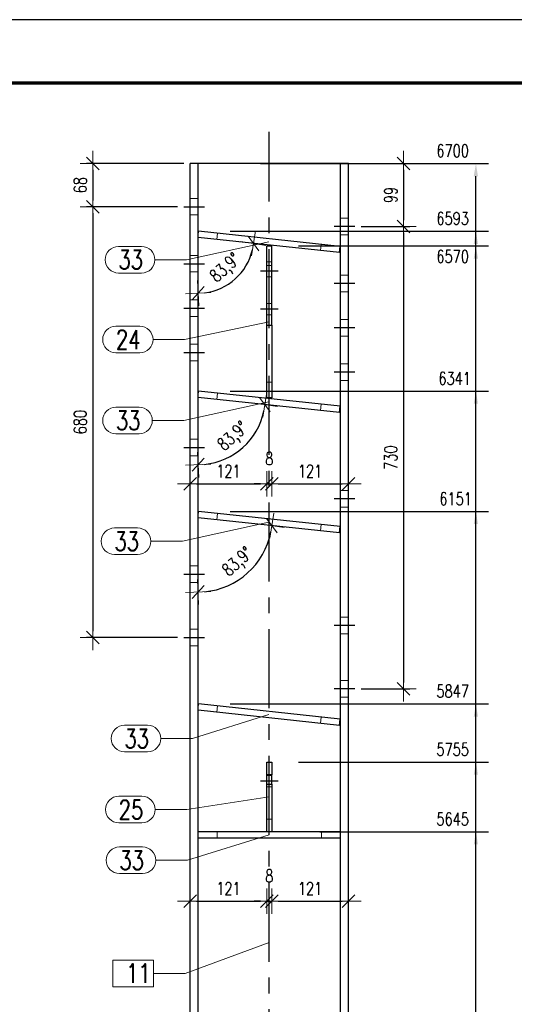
# Model space of a CAD drawing. Header units: millimetres. Extents: x 2097 to 3301, y 14853 to 15503.
# Tile 35 of 97: x 2279 to 2357, y 15319 to 15475. Entities that reach past the tile are written whole.
import ezdxf

# ---------------------------------------------------------------- set-up
doc = ezdxf.new("R2010")
doc.units = ezdxf.units.MM
doc.header["$LTSCALE"] = 10
doc.linetypes.add('HIDDEN', pattern=[0.375, 0.25, -0.125])
doc.linetypes.add('MITTE', pattern=[2, 1.25, -0.25, 0.25, -0.25])
doc.layers.get('Defpoints').update_dxf_attribs({"color": 1})
doc.layers.add('_FORMATKA', color=8, linetype='Continuous', plot=False)
for name, color, linetype, lineweight in [('_RAMKA', 7, 'Continuous', 35), ('PS_DIM', 4, 'Continuous', 13), ('PS_Hidden', 2, 'HIDDEN', 9), ('PS_Pos', 1, 'Continuous', 15), ('PS_SOLID', 7, 'Continuous', 30)]:
    doc.layers.add(name, color=color, linetype=linetype, lineweight=lineweight)
doc.layers.add('PS_MID', color=5, linetype='MITTE')
doc.layers.add('PS_SHAPE', color=3, linetype='Continuous')
doc.styles.add('simplex', font='simplex.shx', dxfattribs={"width": 0.75})
doc.dimstyles.new('1_10_GŁ_DS1-LS10', dxfattribs={"dimtxt": 2, "dimasz": 2, "dimexe": 2, "dimexo": 5, "dimgap": 1, "dimtad": 1, "dimjust": 4, "dimdec": 0, "dimlfac": 10, "dimtxsty": 'simplex', "dimblk1": 'NONE', "dimsah": 1, "dimcen": 2, "dimclrd": 256, "dimclre": 256, "dimclrt": 3, "dimadec": 1, "dimazin": 0, "dimtfac": 1, "dimtdec": 0, "dimtmove": 2, "dimatfit": 3, "dimfxl": 1, "dimarcsym": 0})
doc.dimstyles.new('1_10_PRZ', dxfattribs={"dimtxt": 2, "dimasz": 1, "dimexe": 2, "dimexo": 5, "dimgap": 1, "dimtad": 1, "dimdec": 0, "dimlfac": 10, "dimtxsty": 'simplex', "dimblk": 'dimznak', "dimcen": 2, "dimse1": 1, "dimse2": 1, "dimclrt": 3, "dimadec": 1, "dimazin": 0, "dimtfac": 1, "dimtdec": 0, "dimtix": 1, "dimtmove": 2, "dimatfit": 3, "dimldrblk": 'dim-grot', "dimfxl": 1, "dimarcsym": 0})
doc.dimstyles.new('1_10_SC', dxfattribs={"dimtxt": 2, "dimasz": 1, "dimexe": 1, "dimexo": 1, "dimgap": 1, "dimtad": 1, "dimdec": 0, "dimlfac": 10, "dimtxsty": 'simplex', "dimblk": 'dimznak', "dimcen": 2, "dimclrd": 256, "dimclre": 256, "dimclrt": 3, "dimadec": 1, "dimazin": 0, "dimtfac": 1, "dimtdec": 0, "dimtix": 1, "dimtmove": 2, "dimatfit": 3, "dimldrblk": 'dim-grot', "dimfxl": 1, "dimarcsym": 0})

# ---------------------------------------------------------------- blocks, each defined once
blk = doc.blocks.new('dimznak')
at = {"color": 0}
for points in [[(0, 2), (0, -2)], [(-2, 0), (2, 0)]]:
    blk.add_lwpolyline(points, dxfattribs=at)
at = {"color": 2}
blk.add_lwpolyline([(1, 1), (-1, -1)], dxfattribs=at)
blk = doc.blocks.new('*D1294')
at = {"layer": 'Defpoints', "color": 0, "transparency": 16777216}
for p in [(2307.35, 15451.91), (2307.35, 15440.23), (2329.69, 15437.85), (2311.48, 15432.46), (2307.35, 15325.91)]:
    blk.add_point(p, dxfattribs=at)
at = {"layer": 'PS_DIM', "color": 0, "lineweight": -2, "transparency": 16777216}
blk.add_arc((2307.35, 15440.23), 8.79, 276.5191, 347.3889, dxfattribs=at)
for p, rotation in [((2316.1, 15439.3), 80.64844954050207), ((2307.35, 15431.44), 183.2595476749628)]:
    blk.add_blockref('dimznak', p, dxfattribs=dict(at, rotation=rotation))
at = {"layer": 'PS_DIM', "color": 3, "transparency": 16777216, "insert": (2311.77, 15435.32), "char_height": 2, "attachment_point": 5, "rotation": 41.954, "style": 'simplex'}
blk.add_mtext('83,9°', dxfattribs=at)
blk = doc.blocks.new('dim-grot')
blk.add_hatch(color=256).paths.add_polyline_path([(0, 0), (-2, 0.5), (-2, -0.5)])
blk.add_lwpolyline([(0, 0), (-2, 0.5), (-2, -0.5), (0, 0)])
blk = doc.blocks.new('*D1295')
at = {"layer": 'Defpoints', "color": 0, "transparency": 16777216}
for p in [(2307.35, 15451.91), (2307.35, 15414.98), (2329.69, 15412.6), (2312.33, 15405.61), (2307.35, 15325.91)]:
    blk.add_point(p, dxfattribs=at)
at = {"layer": 'PS_DIM', "color": 0, "lineweight": -2, "transparency": 16777216}
blk.add_arc((2307.35, 15414.98), 10.61, 275.402, 348.506, dxfattribs=at)
for p, rotation in [((2317.91, 15413.85), 81.2070083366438), ((2307.35, 15404.37), 182.7009888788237)]:
    blk.add_blockref('dimznak', p, dxfattribs=dict(at, rotation=rotation))
at = {"layer": 'PS_DIM', "color": 3, "transparency": 16777216, "insert": (2312.98, 15408.72), "char_height": 2, "attachment_point": 5, "rotation": 41.954, "style": 'simplex'}
blk.add_mtext('83,9°', dxfattribs=at)
blk = doc.blocks.new('*D1296')
at = {"layer": 'Defpoints', "color": 0, "transparency": 16777216}
for p in [(2307.35, 15451.91), (2307.35, 15395.98), (2329.69, 15393.6), (2312.85, 15385.64), (2307.35, 15325.91)]:
    blk.add_point(p, dxfattribs=at)
at = {"layer": 'PS_DIM', "color": 0, "lineweight": -2, "transparency": 16777216}
blk.add_arc((2307.35, 15395.98), 11.71, 274.8959, 349.0121, dxfattribs=at)
for p, rotation in [((2319, 15394.74), 81.46004327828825), ((2307.35, 15384.27), 182.4479539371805)]:
    blk.add_blockref('dimznak', p, dxfattribs=dict(at, rotation=rotation))
at = {"layer": 'PS_DIM', "color": 3, "transparency": 16777216, "insert": (2313.72, 15388.9), "char_height": 2, "attachment_point": 5, "rotation": 41.954, "style": 'simplex'}
blk.add_mtext('83,9°', dxfattribs=at)
blk = doc.blocks.new('*D1297')
at = {"layer": 'Defpoints', "color": 0, "transparency": 16777216}
for p in [(2306.1, 15418.83), (2318.2, 15419.75), (2318.2, 15401.36)]:
    blk.add_point(p, dxfattribs=at)
at = {"layer": 'PS_DIM', "color": 0, "lineweight": -2, "transparency": 16777216}
blk.add_line((2307.1, 15401.36), (2317.2, 15401.36), dxfattribs=at)
at = {"layer": 'PS_DIM', "color": 0, "lineweight": -2, "transparency": 16777216, "rotation": 180}
blk.add_blockref('dimznak', (2306.1, 15401.36), dxfattribs=at)
at = {"layer": 'PS_DIM', "color": 0, "lineweight": -2, "transparency": 16777216}
blk.add_blockref('dimznak', (2318.2, 15401.36), dxfattribs=at)
at = {"layer": 'PS_DIM', "color": 3, "transparency": 16777216, "insert": (2312.15, 15403.36), "char_height": 2, "attachment_point": 5, "style": 'simplex'}
blk.add_mtext('121', dxfattribs=at)
blk = doc.blocks.new('*D1298')
at = {"layer": 'Defpoints', "color": 0, "transparency": 16777216}
for p in [(2318.2, 15419.75), (2319, 15418.97), (2319, 15401.36)]:
    blk.add_point(p, dxfattribs=at)
at = {"layer": 'PS_DIM', "color": 0, "lineweight": -2, "transparency": 16777216}
for p, q in [((2317.2, 15401.36), (2316.2, 15401.36)), ((2318.2, 15401.36), (2319, 15401.36)), ((2320, 15401.36), (2321, 15401.36))]:
    blk.add_line(p, q, dxfattribs=at)
blk.add_blockref('dimznak', (2318.2, 15401.36), dxfattribs=at)
at = {"layer": 'PS_DIM', "color": 0, "lineweight": -2, "transparency": 16777216, "rotation": 180}
blk.add_blockref('dimznak', (2319, 15401.36), dxfattribs=at)
at = {"layer": 'PS_DIM', "color": 3, "transparency": 16777216, "insert": (2318.6, 15405.33), "char_height": 2, "attachment_point": 5, "style": 'simplex'}
blk.add_mtext('8', dxfattribs=at)
blk = doc.blocks.new('*D1299')
at = {"layer": 'Defpoints', "color": 0, "transparency": 16777216}
for p in [(2319, 15418.97), (2331.1, 15414.8), (2331.1, 15401.36)]:
    blk.add_point(p, dxfattribs=at)
at = {"layer": 'PS_DIM', "color": 0, "lineweight": -2, "transparency": 16777216}
blk.add_line((2320, 15401.36), (2330.1, 15401.36), dxfattribs=at)
at = {"layer": 'PS_DIM', "color": 0, "lineweight": -2, "transparency": 16777216, "rotation": 180}
blk.add_blockref('dimznak', (2319, 15401.36), dxfattribs=at)
at = {"layer": 'PS_DIM', "color": 0, "lineweight": -2, "transparency": 16777216}
blk.add_blockref('dimznak', (2331.1, 15401.36), dxfattribs=at)
at = {"layer": 'PS_DIM', "color": 3, "transparency": 16777216, "insert": (2325.05, 15403.36), "char_height": 2, "attachment_point": 5, "style": 'simplex'}
blk.add_mtext('121', dxfattribs=at)
blk = doc.blocks.new('*D1300')
at = {"layer": 'Defpoints', "color": 0, "transparency": 16777216}
for p in [(2318.2, 15349.81), (2306.1, 15343.95), (2318.2, 15335.46)]:
    blk.add_point(p, dxfattribs=at)
at = {"layer": 'PS_DIM', "color": 0, "lineweight": -2, "transparency": 16777216}
blk.add_line((2307.1, 15335.46), (2317.2, 15335.46), dxfattribs=at)
at = {"layer": 'PS_DIM', "color": 0, "lineweight": -2, "transparency": 16777216, "rotation": 180}
blk.add_blockref('dimznak', (2306.1, 15335.46), dxfattribs=at)
at = {"layer": 'PS_DIM', "color": 0, "lineweight": -2, "transparency": 16777216}
blk.add_blockref('dimznak', (2318.2, 15335.46), dxfattribs=at)
at = {"layer": 'PS_DIM', "color": 3, "transparency": 16777216, "insert": (2312.15, 15337.46), "char_height": 2, "attachment_point": 5, "style": 'simplex'}
blk.add_mtext('121', dxfattribs=at)
blk = doc.blocks.new('*D1301')
at = {"layer": 'Defpoints', "color": 0, "transparency": 16777216}
for p in [(2318.2, 15349.81), (2319, 15349.81), (2319, 15335.46)]:
    blk.add_point(p, dxfattribs=at)
at = {"layer": 'PS_DIM', "color": 0, "lineweight": -2, "transparency": 16777216}
for p, q in [((2317.2, 15335.46), (2316.2, 15335.46)), ((2318.2, 15335.46), (2319, 15335.46)), ((2320, 15335.46), (2321, 15335.46))]:
    blk.add_line(p, q, dxfattribs=at)
blk.add_blockref('dimznak', (2318.2, 15335.46), dxfattribs=at)
at = {"layer": 'PS_DIM', "color": 0, "lineweight": -2, "transparency": 16777216, "rotation": 180}
blk.add_blockref('dimznak', (2319, 15335.46), dxfattribs=at)
at = {"layer": 'PS_DIM', "color": 3, "transparency": 16777216, "insert": (2318.6, 15339.45), "char_height": 2, "attachment_point": 5, "style": 'simplex'}
blk.add_mtext('8', dxfattribs=at)
blk = doc.blocks.new('*D1302')
at = {"layer": 'Defpoints', "color": 0, "transparency": 16777216}
for p in [(2319, 15349.81), (2331.1, 15349.81), (2331.1, 15335.46)]:
    blk.add_point(p, dxfattribs=at)
at = {"layer": 'PS_DIM', "color": 0, "lineweight": -2, "transparency": 16777216}
blk.add_line((2320, 15335.46), (2330.1, 15335.46), dxfattribs=at)
at = {"layer": 'PS_DIM', "color": 0, "lineweight": -2, "transparency": 16777216, "rotation": 180}
blk.add_blockref('dimznak', (2319, 15335.46), dxfattribs=at)
at = {"layer": 'PS_DIM', "color": 0, "lineweight": -2, "transparency": 16777216}
blk.add_blockref('dimznak', (2331.1, 15335.46), dxfattribs=at)
at = {"layer": 'PS_DIM', "color": 3, "transparency": 16777216, "insert": (2325.05, 15337.46), "char_height": 2, "attachment_point": 5, "style": 'simplex'}
blk.add_mtext('121', dxfattribs=at)
blk = doc.blocks.new('*D1312')
at = {"layer": 'Defpoints', "color": 0, "transparency": 16777216}
for p in [(2306.1, 15451.91), (2290.73, 15445.09), (2305.1, 15445.09)]:
    blk.add_point(p, dxfattribs=at)
at = {"layer": 'PS_DIM', "lineweight": -2, "transparency": 16777216}
for p, q in [((2305.1, 15451.91), (2289.73, 15451.91)), ((2290.73, 15450.91), (2290.73, 15446.09)), ((2304.1, 15445.09), (2289.73, 15445.09))]:
    blk.add_line(p, q, dxfattribs=at)
for p, rotation in [((2290.73, 15451.91), 90), ((2290.73, 15445.09), 270)]:
    blk.add_blockref('dimznak', p, dxfattribs=dict(at, rotation=rotation))
at = {"layer": 'PS_DIM', "color": 3, "transparency": 16777216, "insert": (2288.73, 15448.5), "char_height": 2, "attachment_point": 5, "rotation": 90, "style": 'simplex'}
blk.add_mtext('68', dxfattribs=at)
blk = doc.blocks.new('*D1313')
at = {"layer": 'Defpoints', "color": 0, "transparency": 16777216}
for p in [(2305.1, 15445.09), (2290.73, 15377.09), (2305.1, 15377.09)]:
    blk.add_point(p, dxfattribs=at)
at = {"layer": 'PS_DIM', "lineweight": -2, "transparency": 16777216}
for p, q in [((2304.1, 15445.09), (2289.73, 15445.09)), ((2290.73, 15444.09), (2290.73, 15378.09)), ((2304.1, 15377.09), (2289.73, 15377.09))]:
    blk.add_line(p, q, dxfattribs=at)
for p, rotation in [((2290.73, 15445.09), 90), ((2290.73, 15377.09), 270)]:
    blk.add_blockref('dimznak', p, dxfattribs=dict(at, rotation=rotation))
at = {"layer": 'PS_DIM', "color": 3, "transparency": 16777216, "insert": (2288.73, 15411.09), "char_height": 2, "attachment_point": 5, "rotation": 90, "style": 'simplex'}
blk.add_mtext('680', dxfattribs=at)
blk = doc.blocks.new('*D1314')
at = {"layer": 'Defpoints', "color": 0, "transparency": 16777216}
for p in [(2324.45, 15451.91), (2332.1, 15441.98), (2339.79, 15441.98)]:
    blk.add_point(p, dxfattribs=at)
at = {"layer": 'PS_DIM', "lineweight": -2, "transparency": 16777216}
for p, q in [((2325.45, 15451.91), (2340.79, 15451.91)), ((2339.79, 15450.91), (2339.79, 15442.98)), ((2333.1, 15441.98), (2340.79, 15441.98))]:
    blk.add_line(p, q, dxfattribs=at)
for p, rotation in [((2339.79, 15451.91), 90), ((2339.79, 15441.98), 270)]:
    blk.add_blockref('dimznak', p, dxfattribs=dict(at, rotation=rotation))
at = {"layer": 'PS_DIM', "color": 3, "transparency": 16777216, "insert": (2337.79, 15446.94), "char_height": 2, "attachment_point": 5, "rotation": 90, "style": 'simplex'}
blk.add_mtext('99', dxfattribs=at)
blk = doc.blocks.new('*D1315')
at = {"layer": 'Defpoints', "color": 0, "transparency": 16777216}
for p in [(2332.1, 15441.98), (2332.1, 15368.98), (2339.79, 15368.98)]:
    blk.add_point(p, dxfattribs=at)
at = {"layer": 'PS_DIM', "lineweight": -2, "transparency": 16777216}
for p, q in [((2333.1, 15441.98), (2340.79, 15441.98)), ((2339.79, 15440.98), (2339.79, 15369.98)), ((2333.1, 15368.98), (2340.79, 15368.98))]:
    blk.add_line(p, q, dxfattribs=at)
for p, rotation in [((2339.79, 15441.98), 90), ((2339.79, 15368.98), 270)]:
    blk.add_blockref('dimznak', p, dxfattribs=dict(at, rotation=rotation))
at = {"layer": 'PS_DIM', "color": 3, "transparency": 16777216, "insert": (2337.79, 15405.48), "char_height": 2, "attachment_point": 5, "rotation": 90, "style": 'simplex'}
blk.add_mtext('730', dxfattribs=at)
blk = doc.blocks.new('*D1326')
at = {"layer": 'Defpoints', "color": 0, "transparency": 16777216}
for p in [(2321.59, 15346.41), (2351.25, 15346.41), (2331.1, 15223.91)]:
    blk.add_point(p, dxfattribs=at)
at = {"layer": 'PS_DIM', "lineweight": -2, "transparency": 16777216}
for p, q in [((2326.59, 15346.41), (2353.25, 15346.41)), ((2351.25, 15223.91), (2351.25, 15344.41)), ((2336.1, 15223.91), (2353.25, 15223.91))]:
    blk.add_line(p, q, dxfattribs=at)
at = {"layer": 'PS_DIM', "transparency": 16777216}
blk.add_solid([(2350.91, 15344.41), (2351.58, 15344.41), (2351.25, 15346.41)], dxfattribs=at)
at = {"layer": 'PS_DIM', "color": 3, "transparency": 16777216, "insert": (2347.58, 15348.43), "char_height": 2, "attachment_point": 5, "rotation": 0.0573, "style": 'simplex'}
blk.add_mtext('5645', dxfattribs=at)
blk = doc.blocks.new('_None')
blk = doc.blocks.new('*D1327')
at = {"layer": 'Defpoints', "color": 0, "transparency": 16777216}
for p in [(2318.2, 15357.41), (2351.25, 15357.41), (2331.1, 15223.91)]:
    blk.add_point(p, dxfattribs=at)
at = {"layer": 'PS_DIM', "lineweight": -2, "transparency": 16777216}
for p, q in [((2323.2, 15357.41), (2353.25, 15357.41)), ((2351.25, 15223.91), (2351.25, 15355.41)), ((2336.1, 15223.91), (2353.25, 15223.91))]:
    blk.add_line(p, q, dxfattribs=at)
at = {"layer": 'PS_DIM', "transparency": 16777216}
blk.add_solid([(2350.91, 15355.41), (2351.58, 15355.41), (2351.25, 15357.41)], dxfattribs=at)
at = {"layer": 'PS_DIM', "color": 3, "transparency": 16777216, "insert": (2347.58, 15359.43), "char_height": 2, "attachment_point": 5, "rotation": 0.0573, "style": 'simplex'}
blk.add_mtext('5755', dxfattribs=at)
blk = doc.blocks.new('*D1328')
at = {"layer": 'Defpoints', "color": 0, "transparency": 16777216}
for p in [(2307.42, 15366.6), (2351.25, 15366.6), (2331.1, 15223.91)]:
    blk.add_point(p, dxfattribs=at)
at = {"layer": 'PS_DIM', "lineweight": -2, "transparency": 16777216}
for p, q in [((2312.42, 15366.6), (2353.25, 15366.6)), ((2351.25, 15223.91), (2351.25, 15364.6)), ((2336.1, 15223.91), (2353.25, 15223.91))]:
    blk.add_line(p, q, dxfattribs=at)
at = {"layer": 'PS_DIM', "transparency": 16777216}
blk.add_solid([(2350.91, 15364.6), (2351.58, 15364.6), (2351.25, 15366.6)], dxfattribs=at)
at = {"layer": 'PS_DIM', "color": 3, "transparency": 16777216, "insert": (2347.58, 15368.62), "char_height": 2, "attachment_point": 5, "rotation": 0.0573, "style": 'simplex'}
blk.add_mtext('5847', dxfattribs=at)
blk = doc.blocks.new('*D1329')
at = {"layer": 'Defpoints', "color": 0, "transparency": 16777216}
for p in [(2307.42, 15396.98), (2351.25, 15396.98), (2331.1, 15223.91)]:
    blk.add_point(p, dxfattribs=at)
at = {"layer": 'PS_DIM', "lineweight": -2, "transparency": 16777216}
for p, q in [((2312.42, 15396.98), (2353.25, 15396.98)), ((2351.25, 15223.91), (2351.25, 15394.98)), ((2336.1, 15223.91), (2353.25, 15223.91))]:
    blk.add_line(p, q, dxfattribs=at)
at = {"layer": 'PS_DIM', "transparency": 16777216}
blk.add_solid([(2350.91, 15394.98), (2351.58, 15394.98), (2351.25, 15396.98)], dxfattribs=at)
at = {"layer": 'PS_DIM', "color": 3, "transparency": 16777216, "insert": (2348.05, 15399), "char_height": 2, "attachment_point": 5, "rotation": 0.0573, "style": 'simplex'}
blk.add_mtext('6151', dxfattribs=at)
blk = doc.blocks.new('*D1330')
at = {"layer": 'Defpoints', "color": 0, "transparency": 16777216}
for p in [(2307.42, 15415.98), (2351.25, 15415.98), (2331.1, 15223.91)]:
    blk.add_point(p, dxfattribs=at)
at = {"layer": 'PS_DIM', "lineweight": -2, "transparency": 16777216}
for p, q in [((2312.42, 15415.98), (2353.25, 15415.98)), ((2351.25, 15223.91), (2351.25, 15413.98)), ((2336.1, 15223.91), (2353.25, 15223.91))]:
    blk.add_line(p, q, dxfattribs=at)
at = {"layer": 'PS_DIM', "transparency": 16777216}
blk.add_solid([(2350.91, 15413.98), (2351.58, 15413.98), (2351.25, 15415.98)], dxfattribs=at)
at = {"layer": 'PS_DIM', "color": 3, "transparency": 16777216, "insert": (2347.9, 15418), "char_height": 2, "attachment_point": 5, "rotation": 0.0573, "style": 'simplex'}
blk.add_mtext('6341', dxfattribs=at)
blk = doc.blocks.new('*D1331')
at = {"layer": 'Defpoints', "color": 0, "transparency": 16777216}
for p in [(2318.2, 15438.91), (2351.25, 15438.91), (2331.1, 15223.91)]:
    blk.add_point(p, dxfattribs=at)
at = {"layer": 'PS_DIM', "lineweight": -2, "transparency": 16777216}
for p, q in [((2323.2, 15438.91), (2353.25, 15438.91)), ((2351.25, 15223.91), (2351.25, 15436.91)), ((2336.1, 15223.91), (2353.25, 15223.91))]:
    blk.add_line(p, q, dxfattribs=at)
at = {"layer": 'PS_DIM', "transparency": 16777216}
blk.add_solid([(2350.91, 15436.91), (2351.58, 15436.91), (2351.25, 15438.91)], dxfattribs=at)
at = {"layer": 'PS_DIM', "color": 3, "transparency": 16777216, "insert": (2347.58, 15437.25), "char_height": 2, "attachment_point": 5, "rotation": 0.0573, "style": 'simplex'}
blk.add_mtext('6570', dxfattribs=at)
blk = doc.blocks.new('*D1332')
at = {"layer": 'Defpoints', "color": 0, "transparency": 16777216}
for p in [(2307.42, 15441.23), (2351.25, 15441.23), (2331.1, 15223.91)]:
    blk.add_point(p, dxfattribs=at)
at = {"layer": 'PS_DIM', "lineweight": -2, "transparency": 16777216}
for p, q in [((2312.42, 15441.23), (2353.25, 15441.23)), ((2351.25, 15223.91), (2351.25, 15439.23)), ((2336.1, 15223.91), (2353.25, 15223.91))]:
    blk.add_line(p, q, dxfattribs=at)
at = {"layer": 'PS_DIM', "transparency": 16777216}
blk.add_solid([(2350.91, 15439.23), (2351.58, 15439.23), (2351.25, 15441.23)], dxfattribs=at)
at = {"layer": 'PS_DIM', "color": 3, "transparency": 16777216, "insert": (2347.58, 15443.25), "char_height": 2, "attachment_point": 5, "rotation": 0.0573, "style": 'simplex'}
blk.add_mtext('6593', dxfattribs=at)
blk = doc.blocks.new('*D1333')
at = {"layer": 'Defpoints', "color": 0, "transparency": 16777216}
for p in [(2312.21, 15451.91), (2351.25, 15451.91), (2331.1, 15223.91)]:
    blk.add_point(p, dxfattribs=at)
at = {"layer": 'PS_DIM', "lineweight": -2, "transparency": 16777216}
for p, q in [((2317.21, 15451.91), (2353.25, 15451.91)), ((2351.25, 15223.91), (2351.25, 15449.91)), ((2336.1, 15223.91), (2353.25, 15223.91))]:
    blk.add_line(p, q, dxfattribs=at)
at = {"layer": 'PS_DIM', "transparency": 16777216}
blk.add_solid([(2350.91, 15449.91), (2351.58, 15449.91), (2351.25, 15451.91)], dxfattribs=at)
at = {"layer": 'PS_DIM', "color": 3, "transparency": 16777216, "insert": (2347.58, 15453.93), "char_height": 2, "attachment_point": 5, "rotation": 0.0573, "style": 'simplex'}
blk.add_mtext('6700', dxfattribs=at)
blk = doc.blocks.new('*X582')
at = {"layer": 'PS_Hidden', "color": 2, "linetype": 'HIDDEN'}
for p, q in [((2507.35, 15446.39), (2506.1, 15446.39)), ((2507.35, 15443.79), (2506.1, 15443.79)), ((2529.85, 15443.28), (2531.1, 15443.28)), ((2507.31, 15440.23), (2507.35, 15440.63)), ((2507.35, 15440.23), (2507.31, 15440.23)), ((2510.3, 15439.92), (2510.4, 15440.91)), ((2529.85, 15440.68), (2531.1, 15440.68)), ((2526.81, 15439.16), (2526.7, 15438.17)), ((2507.35, 15437.39), (2506.1, 15437.39)), ((2518.2, 15436.41), (2519, 15436.41)), ((2518.2, 15435.81), (2519, 15435.81)), ((2507.35, 15434.79), (2506.1, 15434.79)), ((2518.2, 15434.01), (2519, 15434.01)), ((2529.85, 15434.28), (2531.1, 15434.28)), ((2529.85, 15431.68), (2531.1, 15431.68)), ((2507.35, 15430.39), (2506.1, 15430.39)), ((2518.2, 15429.81), (2519, 15429.81)), ((2507.35, 15427.79), (2506.1, 15427.79)), ((2518.2, 15428.01), (2519, 15428.01)), ((2529.85, 15427.28), (2531.1, 15427.28)), ((2529.85, 15424.68), (2531.1, 15424.68)), ((2507.35, 15423.39), (2506.1, 15423.39)), ((2507.35, 15420.79), (2506.1, 15420.79)), ((2529.85, 15420.28), (2531.1, 15420.28)), ((2519, 15417.41), (2518.2, 15417.41)), ((2529.85, 15417.68), (2531.1, 15417.68)), ((2507.31, 15414.99), (2507.35, 15415.38)), ((2510.3, 15414.67), (2510.4, 15415.66)), ((2507.35, 15414.98), (2507.31, 15414.99)), ((2526.81, 15413.91), (2526.7, 15412.92)), ((2507.35, 15408.39), (2506.1, 15408.39)), ((2507.35, 15405.79), (2506.1, 15405.79)), ((2529.85, 15400.28), (2531.1, 15400.28)), ((2510.3, 15395.67), (2510.4, 15396.66)), ((2529.85, 15397.68), (2531.1, 15397.68)), ((2507.31, 15395.99), (2507.35, 15396.38)), ((2507.35, 15395.98), (2507.31, 15395.99)), ((2526.81, 15394.91), (2526.7, 15393.92)), ((2507.35, 15388.39), (2506.1, 15388.39)), ((2507.35, 15385.79), (2506.1, 15385.79)), ((2529.85, 15380.28), (2531.1, 15380.28)), ((2507.35, 15378.39), (2506.1, 15378.39)), ((2529.85, 15377.68), (2531.1, 15377.68)), ((2507.35, 15375.79), (2506.1, 15375.79)), ((2529.85, 15370.28), (2531.1, 15370.28)), ((2529.85, 15367.68), (2531.1, 15367.68)), ((2507.31, 15365.61), (2507.35, 15366.01)), ((2507.35, 15365.6), (2507.31, 15365.61)), ((2510.3, 15365.29), (2510.4, 15366.29)), ((2526.81, 15364.53), (2526.7, 15363.54)), ((2518.2, 15355.31), (2519, 15355.31)), ((2518.2, 15353.51), (2519, 15353.51)), ((2519, 15348.41), (2518.2, 15348.41)), ((2510.35, 15345.41), (2510.35, 15346.41)), ((2526.85, 15346.41), (2526.85, 15345.41))]:
    blk.add_line(p, q, dxfattribs=at)
at = {"layer": 'PS_MID', "color": 5, "linetype": 'MITTE'}
for p, q in [((2518.6, 15285.91), (2518.6, 15456.91)), ((2505.1, 15445.09), (2508.35, 15445.09)), ((2505.1, 15445.09), (2508.35, 15445.09)), ((2532.1, 15441.98), (2528.85, 15441.98)), ((2532.1, 15441.98), (2528.85, 15441.98)), ((2505.1, 15436.09), (2508.35, 15436.09)), ((2505.1, 15436.09), (2508.35, 15436.09)), ((2520, 15434.91), (2517.2, 15434.91)), ((2520, 15434.91), (2517.2, 15434.91)), ((2532.1, 15432.98), (2528.85, 15432.98)), ((2532.1, 15432.98), (2528.85, 15432.98)), ((2505.1, 15429.09), (2508.35, 15429.09)), ((2505.1, 15429.09), (2508.35, 15429.09)), ((2520, 15428.91), (2517.2, 15428.91)), ((2520, 15428.91), (2517.2, 15428.91)), ((2532.1, 15425.98), (2528.85, 15425.98)), ((2532.1, 15425.98), (2528.85, 15425.98)), ((2505.1, 15422.09), (2508.35, 15422.09)), ((2505.1, 15422.09), (2508.35, 15422.09)), ((2532.1, 15418.98), (2528.85, 15418.98)), ((2532.1, 15418.98), (2528.85, 15418.98)), ((2505.1, 15407.09), (2508.35, 15407.09)), ((2505.1, 15407.09), (2508.35, 15407.09)), ((2532.1, 15398.98), (2528.85, 15398.98)), ((2532.1, 15398.98), (2528.85, 15398.98)), ((2505.1, 15387.09), (2508.35, 15387.09)), ((2505.1, 15387.09), (2508.35, 15387.09)), ((2532.1, 15378.98), (2528.85, 15378.98)), ((2532.1, 15378.98), (2528.85, 15378.98)), ((2505.1, 15377.09), (2508.35, 15377.09)), ((2505.1, 15377.09), (2508.35, 15377.09)), ((2532.1, 15368.98), (2528.85, 15368.98)), ((2532.1, 15368.98), (2528.85, 15368.98)), ((2520, 15354.41), (2517.2, 15354.41)), ((2520, 15354.41), (2517.2, 15354.41))]:
    blk.add_line(p, q, dxfattribs=at)
at = {"layer": 'PS_SOLID', "color": 7, "linetype": 'Continuous'}
for p, q in [((2506.1, 15285.91), (2506.1, 15451.91)), ((2507.35, 15451.91), (2506.1, 15451.91)), ((2507.35, 15285.91), (2507.35, 15451.91)), ((2529.85, 15451.91), (2507.35, 15451.91)), ((2529.85, 15285.91), (2529.85, 15451.91)), ((2531.1, 15451.91), (2529.85, 15451.91)), ((2531.1, 15285.91), (2531.1, 15451.91)), ((2507.35, 15440.63), (2507.42, 15441.23)), ((2529.69, 15437.85), (2507.35, 15440.23)), ((2529.79, 15438.84), (2507.42, 15441.23)), ((2518.2, 15438.91), (2519, 15438.91)), ((2518.2, 15426.41), (2518.2, 15438.91)), ((2519, 15426.41), (2519, 15438.91)), ((2529.69, 15437.85), (2529.79, 15438.84)), ((2518.2, 15426.41), (2519, 15426.41)), ((2518.2, 15414.91), (2518.2, 15426.41)), ((2519, 15426.41), (2519, 15414.91)), ((2507.35, 15415.38), (2507.42, 15415.98)), ((2529.79, 15413.59), (2507.42, 15415.98)), ((2529.69, 15412.6), (2507.35, 15414.98)), ((2519, 15414.91), (2518.2, 15414.91)), ((2529.69, 15412.6), (2529.79, 15413.59)), ((2507.35, 15396.38), (2507.42, 15396.98)), ((2529.79, 15394.59), (2507.42, 15396.98)), ((2529.69, 15393.6), (2507.35, 15395.98)), ((2529.69, 15393.6), (2529.79, 15394.59)), ((2507.35, 15366.01), (2507.42, 15366.6)), ((2529.69, 15363.22), (2507.35, 15365.6)), ((2529.79, 15364.22), (2507.42, 15366.6)), ((2529.69, 15363.22), (2529.79, 15364.22)), ((2518.2, 15357.41), (2519, 15357.41)), ((2518.2, 15355.41), (2518.2, 15357.41)), ((2519, 15357.41), (2519, 15355.41)), ((2519, 15355.41), (2518.2, 15355.41)), ((2518.2, 15353.91), (2518.2, 15355.41)), ((2519, 15353.91), (2519, 15355.41)), ((2518.2, 15346.41), (2518.2, 15353.91)), ((2518.2, 15353.91), (2519, 15353.91)), ((2519, 15353.91), (2519, 15346.41)), ((2518.2, 15346.41), (2507.35, 15346.41)), ((2529.85, 15345.41), (2507.35, 15345.41)), ((2519, 15346.41), (2518.2, 15346.41)), ((2529.85, 15346.41), (2519, 15346.41))]:
    blk.add_line(p, q, dxfattribs=at)
blk = doc.blocks.new('*X583')
at = {"color": 1}
for p, q in [((2518.55, 15364.91), (2506.47, 15361.14)), ((2495.73, 15363.24), (2499.37, 15363.24)), ((2501.47, 15361.14), (2506.47, 15361.14)), ((2495.73, 15359.04), (2499.37, 15359.04))]:
    blk.add_line(p, q, dxfattribs=at)
for centre, start, end in [((2495.73, 15361.14), 90, 270), ((2499.37, 15361.14), 270, 90)]:
    blk.add_arc(centre, 2.1, start, end, dxfattribs=at)
at = {"color": 2, "style": 'simplex', "width": 0.75}
blk.add_text('33', height=3, dxfattribs=at).set_placement((2495.73, 15359.64))
blk = doc.blocks.new('*X584')
at = {"color": 1}
for p, q in [((2518.55, 15364.91), (2506.47, 15361.14)), ((2495.73, 15363.24), (2499.37, 15363.24)), ((2501.47, 15361.14), (2506.47, 15361.14)), ((2495.73, 15359.04), (2499.37, 15359.04))]:
    blk.add_line(p, q, dxfattribs=at)
for centre, start, end in [((2495.73, 15361.14), 90, 270), ((2499.37, 15361.14), 270, 90)]:
    blk.add_arc(centre, 2.1, start, end, dxfattribs=at)
at = {"color": 2, "style": 'simplex', "width": 0.75}
blk.add_text('33', height=3, dxfattribs=at).set_placement((2495.73, 15359.64))
blk = doc.blocks.new('*X585')
at = {"color": 1}
for p, q in [((2494.82, 15352.02), (2498.47, 15352.02)), ((2518.6, 15351.91), (2505.57, 15349.92)), ((2500.57, 15349.92), (2505.57, 15349.92)), ((2494.82, 15347.82), (2498.47, 15347.82))]:
    blk.add_line(p, q, dxfattribs=at)
for centre, start, end in [((2494.82, 15349.92), 90, 270), ((2498.47, 15349.92), 270, 90)]:
    blk.add_arc(centre, 2.1, start, end, dxfattribs=at)
at = {"color": 2, "style": 'simplex', "width": 0.75}
blk.add_text('25', height=3, dxfattribs=at).set_placement((2494.82, 15348.42))
blk = doc.blocks.new('*X586')
at = {"color": 1}
for p, q in [((2494.82, 15352.02), (2498.47, 15352.02)), ((2518.6, 15351.91), (2505.57, 15349.92)), ((2500.57, 15349.92), (2505.57, 15349.92)), ((2494.82, 15347.82), (2498.47, 15347.82))]:
    blk.add_line(p, q, dxfattribs=at)
for centre, start, end in [((2494.82, 15349.92), 90, 270), ((2498.47, 15349.92), 270, 90)]:
    blk.add_arc(centre, 2.1, start, end, dxfattribs=at)
at = {"color": 2, "style": 'simplex', "width": 0.75}
blk.add_text('25', height=3, dxfattribs=at).set_placement((2494.82, 15348.42))
blk = doc.blocks.new('*X587')
at = {"color": 1}
for p, q in [((2518.6, 15345.91), (2505.67, 15341.92)), ((2494.93, 15344.02), (2498.57, 15344.02)), ((2500.67, 15341.92), (2505.67, 15341.92)), ((2494.93, 15339.82), (2498.57, 15339.82))]:
    blk.add_line(p, q, dxfattribs=at)
for centre, start, end in [((2494.93, 15341.92), 90, 270), ((2498.57, 15341.92), 270, 90)]:
    blk.add_arc(centre, 2.1, start, end, dxfattribs=at)
at = {"color": 2, "style": 'simplex', "width": 0.75}
blk.add_text('33', height=3, dxfattribs=at).set_placement((2494.93, 15340.42))
blk = doc.blocks.new('*X588')
at = {"color": 1}
for p, q in [((2518.6, 15345.91), (2505.67, 15341.92)), ((2494.93, 15344.02), (2498.57, 15344.02)), ((2500.67, 15341.92), (2505.67, 15341.92)), ((2494.93, 15339.82), (2498.57, 15339.82))]:
    blk.add_line(p, q, dxfattribs=at)
for centre, start, end in [((2494.93, 15341.92), 90, 270), ((2498.57, 15341.92), 270, 90)]:
    blk.add_arc(centre, 2.1, start, end, dxfattribs=at)
at = {"color": 2, "style": 'simplex', "width": 0.75}
blk.add_text('33', height=3, dxfattribs=at).set_placement((2494.93, 15340.42))
blk = doc.blocks.new('*X589')
at = {"color": 1}
for p, q in [((2518.6, 15328.92), (2505.33, 15324.06)), ((2500.33, 15326.16), (2493.88, 15326.16)), ((2493.88, 15326.16), (2493.88, 15321.96)), ((2500.33, 15321.96), (2500.33, 15326.16)), ((2500.33, 15324.06), (2505.33, 15324.06)), ((2493.88, 15321.96), (2500.33, 15321.96))]:
    blk.add_line(p, q, dxfattribs=at)
at = {"color": 30, "style": 'simplex', "width": 0.75}
blk.add_text('11', height=3, dxfattribs=at).set_placement((2495.98, 15322.56))
blk = doc.blocks.new('*X590')
at = {"color": 1}
for p, q in [((2518.55, 15395.29), (2504.89, 15392.28)), ((2494.15, 15394.38), (2497.79, 15394.38)), ((2499.89, 15392.28), (2504.89, 15392.28)), ((2494.15, 15390.18), (2497.79, 15390.18))]:
    blk.add_line(p, q, dxfattribs=at)
for centre, start, end in [((2494.15, 15392.28), 90, 270), ((2497.79, 15392.28), 270, 90)]:
    blk.add_arc(centre, 2.1, start, end, dxfattribs=at)
at = {"color": 2, "style": 'simplex', "width": 0.75}
blk.add_text('33', height=3, dxfattribs=at).set_placement((2494.15, 15390.78))
blk = doc.blocks.new('*X591')
at = {"color": 1}
for p, q in [((2518.55, 15395.29), (2504.89, 15392.28)), ((2494.15, 15394.38), (2497.79, 15394.38)), ((2499.89, 15392.28), (2504.89, 15392.28)), ((2494.15, 15390.18), (2497.79, 15390.18))]:
    blk.add_line(p, q, dxfattribs=at)
for centre, start, end in [((2494.15, 15392.28), 90, 270), ((2497.79, 15392.28), 270, 90)]:
    blk.add_arc(centre, 2.1, start, end, dxfattribs=at)
at = {"color": 2, "style": 'simplex', "width": 0.75}
blk.add_text('33', height=3, dxfattribs=at).set_placement((2494.15, 15390.78))
blk = doc.blocks.new('*X593')
at = {"color": 1}
for p, q in [((2494.38, 15426.23), (2498.13, 15426.23)), ((2518.6, 15426.91), (2505.23, 15424.13)), ((2500.23, 15424.13), (2505.23, 15424.13)), ((2494.38, 15422.03), (2498.13, 15422.03))]:
    blk.add_line(p, q, dxfattribs=at)
for centre, start, end in [((2494.38, 15424.13), 90, 270), ((2498.13, 15424.13), 270, 90)]:
    blk.add_arc(centre, 2.1, start, end, dxfattribs=at)
at = {"color": 2, "style": 'simplex', "width": 0.75}
blk.add_text('24', height=3, dxfattribs=at).set_placement((2494.38, 15422.63))
blk = doc.blocks.new('*X594')
at = {"color": 1}
for p, q in [((2494.38, 15426.23), (2498.13, 15426.23)), ((2518.6, 15426.91), (2505.23, 15424.13)), ((2500.23, 15424.13), (2505.23, 15424.13)), ((2494.38, 15422.03), (2498.13, 15422.03))]:
    blk.add_line(p, q, dxfattribs=at)
for centre, start, end in [((2494.38, 15424.13), 90, 270), ((2498.13, 15424.13), 270, 90)]:
    blk.add_arc(centre, 2.1, start, end, dxfattribs=at)
at = {"color": 2, "style": 'simplex', "width": 0.75}
blk.add_text('24', height=3, dxfattribs=at).set_placement((2494.38, 15422.63))
blk = doc.blocks.new('*X595')
at = {"color": 1}
for p, q in [((2494.78, 15438.83), (2498.43, 15438.83)), ((2518.55, 15439.54), (2505.53, 15436.73)), ((2500.53, 15436.73), (2505.53, 15436.73)), ((2494.78, 15434.63), (2498.43, 15434.63))]:
    blk.add_line(p, q, dxfattribs=at)
for centre, start, end in [((2494.78, 15436.73), 90, 270), ((2498.43, 15436.73), 270, 90)]:
    blk.add_arc(centre, 2.1, start, end, dxfattribs=at)
at = {"color": 2, "style": 'simplex', "width": 0.75}
blk.add_text('33', height=3, dxfattribs=at).set_placement((2494.78, 15435.23))
blk = doc.blocks.new('*X596')
at = {"color": 1}
for p, q in [((2494.78, 15438.83), (2498.43, 15438.83)), ((2518.55, 15439.54), (2505.53, 15436.73)), ((2500.53, 15436.73), (2505.53, 15436.73)), ((2494.78, 15434.63), (2498.43, 15434.63))]:
    blk.add_line(p, q, dxfattribs=at)
for centre, start, end in [((2494.78, 15436.73), 90, 270), ((2498.43, 15436.73), 270, 90)]:
    blk.add_arc(centre, 2.1, start, end, dxfattribs=at)
at = {"color": 2, "style": 'simplex', "width": 0.75}
blk.add_text('33', height=3, dxfattribs=at).set_placement((2494.78, 15435.23))
blk = doc.blocks.new('*X597')
at = {"color": 1}
for p, q in [((2518.55, 15414.29), (2505.12, 15411.35)), ((2494.38, 15413.45), (2498.02, 15413.45)), ((2500.12, 15411.35), (2505.12, 15411.35)), ((2494.38, 15409.25), (2498.02, 15409.25))]:
    blk.add_line(p, q, dxfattribs=at)
for centre, start, end in [((2494.38, 15411.35), 90, 270), ((2498.02, 15411.35), 270, 90)]:
    blk.add_arc(centre, 2.1, start, end, dxfattribs=at)
at = {"color": 2, "style": 'simplex', "width": 0.75}
blk.add_text('33', height=3, dxfattribs=at).set_placement((2494.38, 15409.85))
blk = doc.blocks.new('*X598')
at = {"color": 1}
for p, q in [((2518.55, 15414.29), (2505.12, 15411.35)), ((2494.38, 15413.45), (2498.02, 15413.45)), ((2500.12, 15411.35), (2505.12, 15411.35)), ((2494.38, 15409.25), (2498.02, 15409.25))]:
    blk.add_line(p, q, dxfattribs=at)
for centre, start, end in [((2494.38, 15411.35), 90, 270), ((2498.02, 15411.35), 270, 90)]:
    blk.add_arc(centre, 2.1, start, end, dxfattribs=at)
at = {"color": 2, "style": 'simplex', "width": 0.75}
blk.add_text('33', height=3, dxfattribs=at).set_placement((2494.38, 15409.85))

msp = doc.modelspace()

# ---------------------------------------------------------------- linework, layer by layer
at = {"layer": '_FORMATKA', "lineweight": -3}
msp.add_lwpolyline([(2099.35, 14880.62), (3299.35, 14880.62), (3299.35, 15474.62), (2099.35, 15474.62)], close=True, dxfattribs=at)
at = {"layer": '_RAMKA', "lineweight": -3, "const_width": 0.5}
msp.add_lwpolyline([(2129.35, 14890.62), (3289.35, 14890.62), (3289.35, 15464.62), (2129.35, 15464.62)], close=True, dxfattribs=at)

# ---------------------------------------------------------------- block references
at = {"layer": 'PS_Pos'}
for name in ['*X595', '*X596', '*X593', '*X594', '*X597', '*X598', '*X590', '*X591', '*X583', '*X584', '*X585', '*X586', '*X587', '*X588', '*X589']:
    msp.add_blockref(name, (-200, 0), dxfattribs=at)
at = {"layer": 'PS_SHAPE', "color": 3}
msp.add_blockref('*X582', (-200, 0), dxfattribs=at)

# ---------------------------------------------------------------- dimensions: what is measured, and where the dimension line sits
at = {"layer": 'PS_DIM'}
for base, p2, text, picture, middle in [((2351.25, 15451.91), (2312.21, 15451.91), '6700', '*D1333', (2347.58, 15453.93)), ((2351.25, 15441.23), (2307.42, 15441.23), '6593', '*D1332', (2347.58, 15443.25)), ((2351.25, 15438.91), (2318.2, 15438.91), '6570', '*D1331', (2347.58, 15437.25)), ((2351.25, 15415.98), (2307.42, 15415.98), '6341', '*D1330', (2347.9, 15418)), ((2351.25, 15396.98), (2307.42, 15396.98), '6151', '*D1329', (2348.05, 15399)), ((2351.25, 15366.6), (2307.42, 15366.6), '5847', '*D1328', (2347.58, 15368.62)), ((2351.25, 15357.41), (2318.2, 15357.41), '5755', '*D1327', (2347.58, 15359.43)), ((2351.25, 15346.41), (2321.59, 15346.41), '5645', '*D1326', (2347.58, 15348.43))]:
    dim = msp.add_linear_dim(base=base, p1=(2331.1, 15223.91), p2=p2, angle=90, text=text, dimstyle='1_10_GŁ_DS1-LS10', dxfattribs=at)
    dim.commit()
    dim.dimension.update_dxf_attribs({"geometry": picture, "text_midpoint": middle, "dimtype": 160, "text_rotation": 0.0573})
for base, p1, p2, picture, middle in [((2290.73, 15445.09), (2306.1, 15451.91), (2305.1, 15445.09), '*D1312', (2288.73, 15448.5)), ((2339.79, 15441.98), (2324.45, 15451.91), (2332.1, 15441.98), '*D1314', (2337.79, 15446.94)), ((2290.73, 15377.09), (2305.1, 15445.09), (2305.1, 15377.09), '*D1313', (2288.73, 15411.09)), ((2339.79, 15368.98), (2332.1, 15441.98), (2332.1, 15368.98), '*D1315', (2337.79, 15405.48))]:
    dim = msp.add_linear_dim(base=base, p1=p1, p2=p2, angle=90, dimstyle='1_10_SC', dxfattribs=at)
    dim.commit()
    dim.dimension.update_dxf_attribs({"geometry": picture, "text_midpoint": middle})
for base, line1, picture, middle in [((2311.48, 15432.46), ((2329.69, 15437.85), (2307.35, 15440.23)), '*D1294', (2311.77, 15435.32)), ((2312.33, 15405.61), ((2329.69, 15412.6), (2307.35, 15414.98)), '*D1295', (2312.98, 15408.72)), ((2312.85, 15385.64), ((2329.69, 15393.6), (2307.35, 15395.98)), '*D1296', (2313.72, 15388.9))]:
    dim = msp.add_angular_dim_2l(base=base, line1=line1, line2=((2307.35, 15325.91), (2307.35, 15451.91)), dimstyle='1_10_PRZ', dxfattribs=at)
    dim.commit()
    dim.dimension.update_dxf_attribs({"geometry": picture, "text_midpoint": middle})
for base, p1, p2, picture, middle in [((2318.2, 15401.36), (2306.1, 15418.83), (2318.2, 15419.75), '*D1297', (2312.15, 15403.36)), ((2331.1, 15401.36), (2319, 15418.97), (2331.1, 15414.8), '*D1299', (2325.05, 15403.36)), ((2318.2, 15335.46), (2306.1, 15343.95), (2318.2, 15349.81), '*D1300', (2312.15, 15337.46)), ((2331.1, 15335.46), (2319, 15349.81), (2331.1, 15349.81), '*D1302', (2325.05, 15337.46))]:
    dim = msp.add_linear_dim(base=base, p1=p1, p2=p2, dimstyle='1_10_PRZ', dxfattribs=at)
    dim.commit()
    dim.dimension.update_dxf_attribs({"geometry": picture, "text_midpoint": middle})
for base, p1, p2, picture, middle in [((2319, 15401.36), (2318.2, 15419.75), (2319, 15418.97), '*D1298', (2318.6, 15405.33)), ((2319, 15335.46), (2318.2, 15349.81), (2319, 15349.81), '*D1301', (2318.6, 15339.45))]:
    dim = msp.add_linear_dim(base=base, p1=p1, p2=p2, dimstyle='1_10_PRZ', dxfattribs=at)
    dim.commit()
    dim.dimension.update_dxf_attribs({"geometry": picture, "text_midpoint": middle, "dimtype": 160})

doc.saveas('drawing.dxf')
